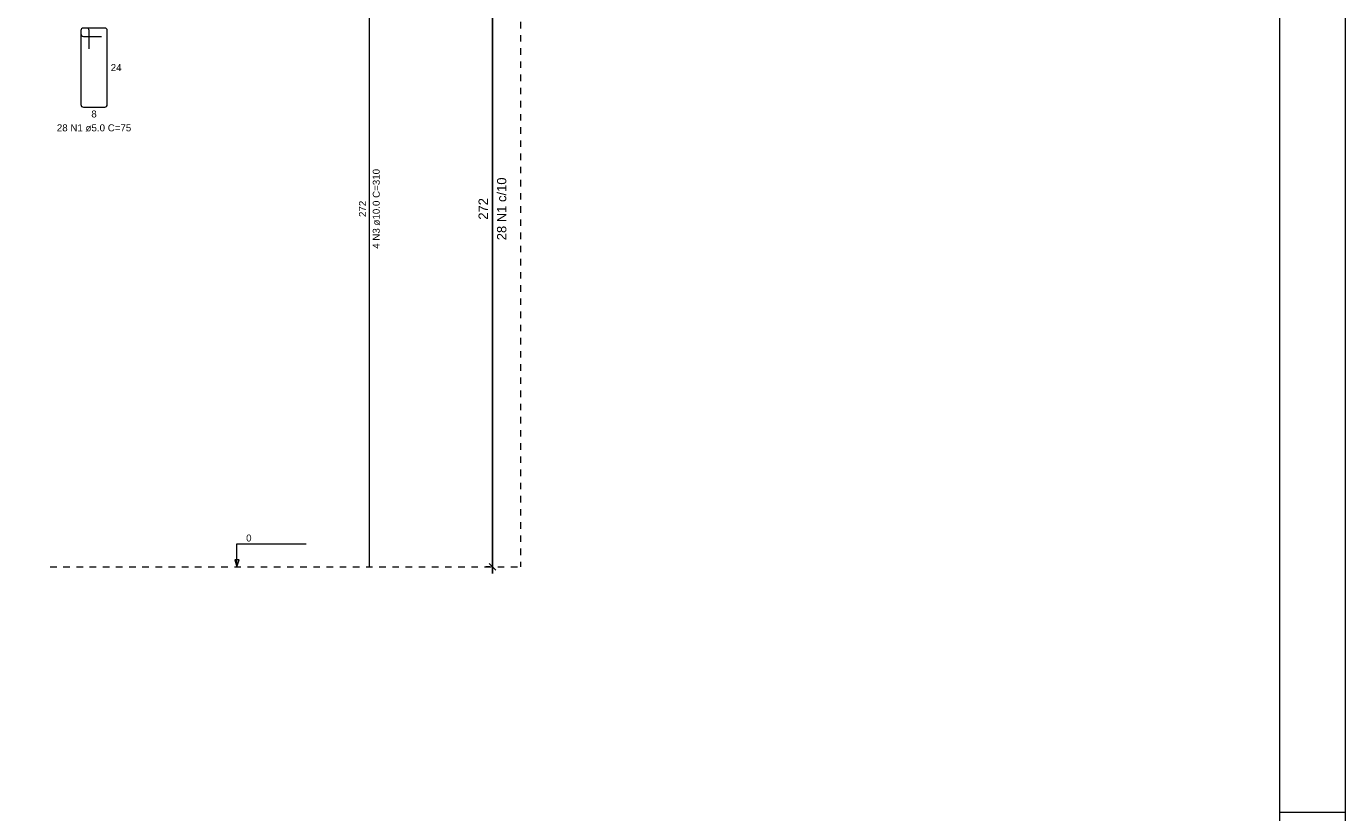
# Model space of a CAD drawing. Header units: millimetres. Extents: x 337 to 526, y -381 to -65.
# Tile 102 of 104: x 506 to 526, y -95 to -83. Entities that reach past the tile are written whole.
import ezdxf

# ---------------------------------------------------------------- set-up
doc = ezdxf.new("R2010")
doc.units = ezdxf.units.MM
doc.header["$MEASUREMENT"] = 0
doc.linetypes.add('Dashed', pattern=[0.75, 0.5, -0.25])
doc.layers.get('0').update_dxf_attribs({"lineweight": 5})
for name, color, linetype, lineweight in [('Descrição da armadura', 7, 'Continuous', 5), ('DT-Barras rebatidas', 1, 'Continuous', 20), ('DT-Cotas', 7, 'Continuous', 5), ('DT-Pontilhado', 7, 'Dashed', 5), ('DT-Textos', 7, 'Continuous', 5), ('PRANCHA 01', 7, 'Continuous', 20), ('Textos armaduras', 7, 'Continuous', 5)]:
    doc.layers.add(name, color=color, linetype=linetype, lineweight=lineweight)
doc.styles.add('Arial', font='arial.ttf')
doc.dimstyles.new('UM_25.000000', dxfattribs={"dimtxt": 0.18, "dimasz": 0.1, "dimexe": 0.1, "dimexo": 0.2, "dimgap": 0, "dimtad": 1, "dimtih": 1, "dimtoh": 1, "dimdec": 1, "dimlfac": 25, "dimzin": 0, "dimdsep": 46, "dimtxsty": 'Standard', "dimcen": 0.09, "dimdle": 0.1, "dimadec": 1, "dimazin": 2, "dimtfac": 1, "dimtdec": 4, "dimtofl": 0, "dimtmove": 0, "dimatfit": 3, "dimfxl": 1, "dimtolj": 1, "dimarcsym": 0})

# ---------------------------------------------------------------- blocks, each defined once
blk = doc.blocks.new('_Oblique')
at = {"color": 0, "linetype": 'ByBlock', "lineweight": -2}
blk.add_line((-0.5, -0.5), (0.5, 0.5), dxfattribs=at)
blk = doc.blocks.new('*D718')
at = {"layer": 'Defpoints', "color": 0, "transparency": 16777216}
for p in [(512.793, -80.156), (512.952, -80.156), (512.952, -91.036)]:
    blk.add_point(p, dxfattribs=at)
at = {"layer": 'DT-Cotas', "color": 0, "lineweight": -2, "transparency": 16777216}
for p, q in [((512.752, -80.156), (512.693, -80.156)), ((512.793, -91.136), (512.793, -80.056)), ((512.752, -91.036), (512.693, -91.036))]:
    blk.add_line(p, q, dxfattribs=at)
at = {"layer": 'DT-Cotas', "color": 0, "lineweight": -2, "transparency": 16777216, "xscale": 0.1, "yscale": 0.1, "zscale": 0.1}
for p, rotation in [((512.793, -80.156), 90), ((512.793, -91.036), 270)]:
    blk.add_blockref('_Oblique', p, dxfattribs=dict(at, rotation=rotation))

msp = doc.modelspace()

# ---------------------------------------------------------------- linework, layer by layer
at = {"layer": 'DT-Barras rebatidas'}
for p, q in [((510.9242, -91.0359), (510.9242, -80.1559)), ((506.5404, -82.8877), (506.5404, -84.0127)), ((506.5404, -82.8877), (506.5404, -82.9377)), ((506.6279, -82.8502), (506.5779, -82.8502)), ((506.9029, -82.8502), (506.5779, -82.8502)), ((506.6654, -83.1627), (506.6654, -82.8877)), ((506.9404, -84.0127), (506.9404, -82.8877)), ((506.5779, -82.9752), (506.8529, -82.9752)), ((506.5779, -84.0502), (506.9029, -84.0502))]:
    msp.add_line(p, q, dxfattribs=at)
for centre, start, end in [((506.5779, -82.8877), 90, 180), ((506.5779, -82.8877), 90, 180), ((506.5779, -82.9377), 180, 270), ((506.6279, -82.8877), 0, 90), ((506.9029, -82.8877), 0, 90), ((506.5779, -84.0127), 180, 270), ((506.9029, -84.0127), 270, 0)]:
    msp.add_arc(centre, 0.0375, start, end, dxfattribs=at)
at = {"layer": 'DT-Pontilhado', "ltscale": 0.2}
for p in [(513.2168, -69.1559), (506.0727, -91.0359)]:
    msp.add_line(p, (513.2168, -91.0359), dxfattribs=at)
at = {"layer": 'DT-Textos'}
msp.add_lwpolyline([(508.9111, -91.0359), (508.9429, -90.93), (508.8794, -90.93), (508.9111, -91.0359), (508.9111, -90.6859), (509.9611, -90.6859)], dxfattribs=at)
at = {"layer": 'PRANCHA 01'}
for points in [[(441.653, -124.4682), (525.753, -124.4682), (525.753, -65.0682), (441.653, -65.0682), (441.653, -124.4682)], [(525.753, -94.7682), (524.753, -94.7682)], [(525.753, -94.7682), (524.753, -94.7682)]]:
    msp.add_lwpolyline(points, dxfattribs=at)
msp.add_lwpolyline([(444.153, -123.4682), (524.753, -123.4682), (524.753, -66.0682), (444.153, -66.0682)], close=True, dxfattribs=at)

# ---------------------------------------------------------------- texts
at = {"layer": 'Descrição da armadura', "linetype": 'Continuous', "insert": (506.7404, -84.4209), "char_height": 0.1059, "width": 2.267374, "attachment_point": 8, "line_spacing_factor": 0.798, "style": 'Arial'}
msp.add_mtext('28 N1 ø5.0 C=75', dxfattribs=at)
at = {"layer": 'Descrição da armadura', "linetype": 'Continuous', "insert": (511.0831, -85.5959), "char_height": 0.1059, "width": 2.43235, "attachment_point": 8, "rotation": 90, "line_spacing_factor": 0.798, "style": 'Arial'}
msp.add_mtext('4 N3 ø10.0 C=310', dxfattribs=at)
at = {"layer": 'Descrição da armadura', "color": 7, "linetype": 'Continuous', "insert": (513.005, -85.5959), "char_height": 0.1412, "width": 1.912894, "attachment_point": 8, "rotation": 90, "line_spacing_factor": 0.798, "style": 'Arial'}
msp.add_mtext('28 N1 c/10', dxfattribs=at)
at = {"layer": 'DT-Cotas', "color": 7, "linetype": 'Continuous', "insert": (512.7226, -85.5959), "char_height": 0.1412, "width": 0.659905, "attachment_point": 8, "rotation": 90, "line_spacing_factor": 0.798, "style": 'Arial'}
msp.add_mtext('272', dxfattribs=at)
at = {"layer": 'DT-Textos', "insert": (509.0511, -90.6509), "char_height": 0.1059, "width": 0.16748, "attachment_point": 7, "line_spacing_factor": 0.798, "style": 'Arial'}
msp.add_mtext('0', dxfattribs=at)
at = {"layer": 'Textos armaduras', "linetype": 'Continuous', "char_height": 0.1059, "attachment_point": 7, "line_spacing_factor": 0.798, "style": 'Arial'}
for s, insert, width in [('24', (506.9933, -83.5032), 0.329953), ('8', (506.6991, -84.2091), 0.164976)]:
    msp.add_mtext(s, dxfattribs=dict(at, insert=insert, width=width))
at = {"layer": 'Textos armaduras', "linetype": 'Continuous', "insert": (510.8713, -85.7197), "char_height": 0.1059, "width": 0.494929, "attachment_point": 7, "rotation": 90, "line_spacing_factor": 0.798, "style": 'Arial'}
msp.add_mtext('272', dxfattribs=at)

# ---------------------------------------------------------------- dimensions: what is measured, and where the dimension line sits
at = {"layer": 'DT-Cotas'}
dim = msp.add_linear_dim(base=(512.7932, -80.1559), p1=(512.9521, -91.0359), p2=(512.9521, -80.1559), angle=90, text=' ', dimstyle='UM_25.000000', override={"dimtxt": 0.1412, "dimasz": 0.1, "dimexe": 0.1, "dimexo": 0.2, "dimtad": 1, "dimtih": 0, "dimtoh": 0, "dimdec": 1, "dimlfac": 25, "dimzin": 8, "dimtxsty": 'Arial', "dimblk": 'Oblique', "dimblk1": 'Oblique', "dimblk2": 'Oblique', "dimsah": 1, "dimdle": 0.1, "dimse1": 0, "dimse2": 0, "dimclrt": 7, "dimadec": 1, "dimazin": 3, "dimtmove": 2, "dimldrblk": 'Oblique'}, dxfattribs=at)
dim.commit()
dim.dimension.update_dxf_attribs({"geometry": '*D718', "text_midpoint": (512.652, -85.5959), "dimtype": 160, "text_rotation": 90})

doc.saveas('drawing.dxf')
